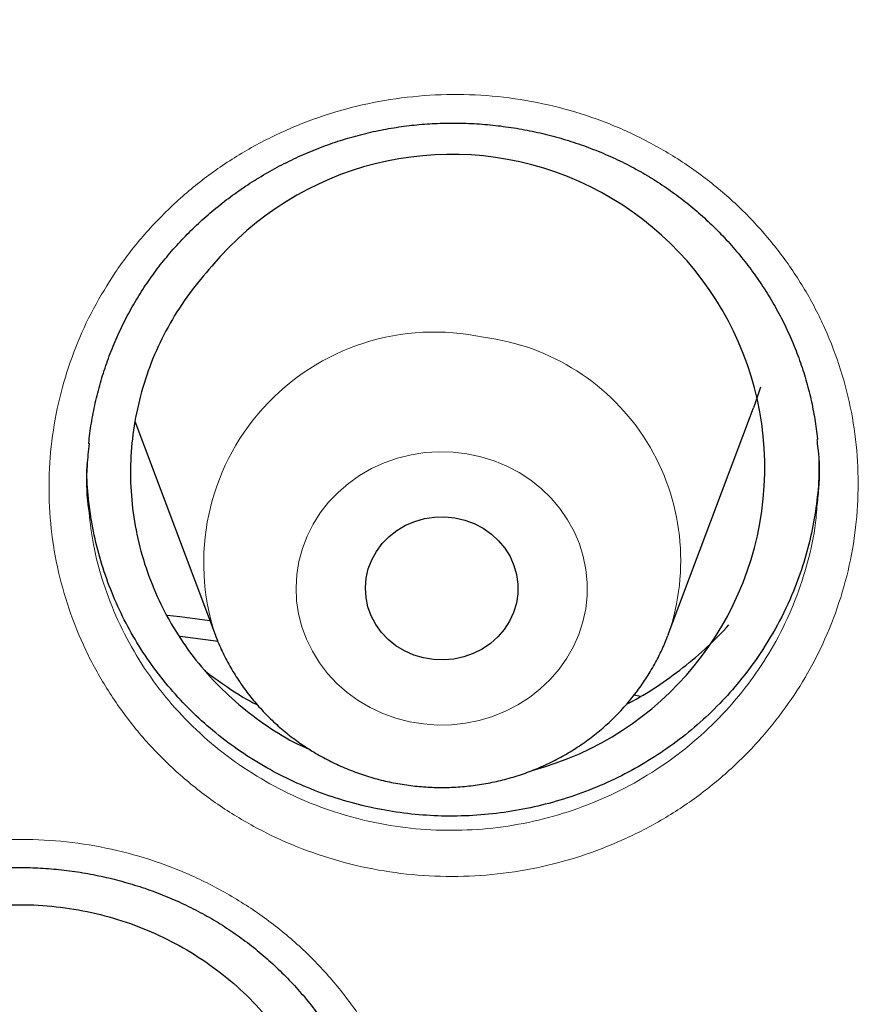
# Model space of a CAD drawing. Header units: millimetres. Extents: x 8 to 969, y 12 to 960.
# Tile 138 of 256: x 367.88 to 372.36, y 826.73 to 831.89. Entities that reach past the tile are written whole.
import ezdxf

# ---------------------------------------------------------------- set-up
doc = ezdxf.new("R2010")
doc.units = ezdxf.units.MM

msp = doc.modelspace()

# ---------------------------------------------------------------- linework, layer by layer
at = {"color": 7, "linetype": 'Continuous', "lineweight": 30}
for p, q in [((371.2786, 828.6689), (371.7256, 829.8572)), ((368.4821, 829.7862), (368.9024, 828.6689)), ((368.2312, 829.5581), (368.2313, 829.5627)), ((371.2786, 828.6689), (371.2765, 828.6633)), ((368.9187, 828.6327), (368.7187, 828.6582)), ((371.0995, 828.3526), (371.1324, 828.3453))]:
    msp.add_line(p, q, dxfattribs=at)
at = {"color": 7, "linetype": 'Continuous', "lineweight": 30, "flags": 128}
for points in [[(371.7619, 829.9654), (371.7362, 829.886), (371.7256, 829.8572)], [(370.16, 829.28), (370.2119, 829.268), (370.2616, 829.2497), (370.3082, 829.2252), (370.351, 829.1952), (370.3892, 829.1601), (370.422, 829.1205), (370.4488, 829.0772), (370.4693, 829.0309), (370.4831, 828.9824), (370.4898, 828.9327), (370.4894, 828.8826), (370.4819, 828.8329), (370.4674, 828.7847), (370.4462, 828.7387), (370.4186, 828.6957), (370.3852, 828.6566), (370.3465, 828.6221), (370.3032, 828.5926), (370.2562, 828.5688), (370.2062, 828.5512), (370.1541, 828.5399), (370.1009, 828.5353), (370.0475, 828.5373), (369.9949, 828.546), (369.944, 828.5612), (369.8957, 828.5827), (369.8508, 828.61), (369.8103, 828.6426), (369.7748, 828.68), (369.7448, 828.7216), (369.7211, 828.7665), (369.7039, 828.814), (369.6937, 828.8632), (369.6905, 828.9132), (369.6945, 828.9632), (369.7055, 829.0123), (369.7234, 829.0595), (369.7479, 829.1041), (369.7784, 829.1452), (369.8146, 829.1821), (369.8556, 829.2142), (369.9009, 829.2409), (369.9495, 829.2616), (370.0007, 829.2761), (370.0534, 829.2841), (370.1068, 829.2854), (370.16, 829.28)], [(368.6502, 828.7704), (368.717, 828.7622), (368.8748, 828.7422)]]:
    msp.add_lwpolyline(points, dxfattribs=at)
at = {"color": 252, "linetype": 'Continuous', "lineweight": 0, "flags": 128}
msp.add_lwpolyline([(370.2231, 829.616), (370.2951, 829.6007), (370.3651, 829.5789), (370.4326, 829.551), (370.4969, 829.517), (370.5574, 829.4773), (370.6136, 829.4324), (370.6648, 829.3826), (370.7107, 829.3284), (370.7508, 829.2703), (370.7848, 829.2088), (370.8122, 829.1446), (370.8329, 829.0781), (370.8467, 829.0101), (370.8534, 828.9412), (370.853, 828.872), (370.8455, 828.8031), (370.831, 828.7352), (370.8095, 828.669), (370.7813, 828.605), (370.7467, 828.5439), (370.7059, 828.4862), (370.6594, 828.4324), (370.6075, 828.3832), (370.5509, 828.3388), (370.4899, 828.2998), (370.4253, 828.2665), (370.3575, 828.2392), (370.2872, 828.2181), (370.215, 828.2036), (370.1417, 828.1956), (370.068, 828.1943), (369.9944, 828.1997), (369.9217, 828.2117), (369.8506, 828.2302), (369.7818, 828.2551), (369.7158, 828.2861), (369.6533, 828.323), (369.5949, 828.3653), (369.5412, 828.4127), (369.4926, 828.4648), (369.4495, 828.521), (369.4124, 828.5809), (369.3817, 828.6438), (369.3576, 828.7092), (369.3403, 828.7765), (369.33, 828.8451), (369.3269, 828.9143), (369.3308, 828.9834), (369.3419, 829.0518), (369.3599, 829.119), (369.3848, 829.1842), (369.4162, 829.2468), (369.454, 829.3063), (369.4977, 829.362), (369.5469, 829.4136), (369.6012, 829.4605), (369.6601, 829.5022), (369.723, 829.5384), (369.7893, 829.5688), (369.8584, 829.593), (369.9297, 829.6108), (370.0025, 829.6221), (370.0762, 829.6267), (370.1499, 829.6247), (370.2231, 829.616)], dxfattribs=at)
at = {"color": 7, "linetype": 'Continuous', "lineweight": 30}
msp.add_arc((370.1426, 829.5431), 1.6422, 284.9192, 139.9706, dxfattribs=at)
at = {"color": 252, "linetype": 'Continuous', "lineweight": 0}
for centre, radius, start, end in [((370.052, 829.0448), 1.2094, 77.7159, 198.1519), ((370.1646, 829.0561), 1.1793, 340.8363, 82.9543)]:
    msp.add_arc(centre, radius, start, end, dxfattribs=at)
at = {"color": 7, "linetype": 'Continuous', "lineweight": 30}
for points, knots in [([(397.9514, 822.2318), (397.9432, 822.2611), (397.925, 822.326), (397.8949, 822.4314), (397.8593, 822.5548), (397.8178, 822.6959), (397.7703, 822.8548), (397.7166, 823.0313), (397.6204, 823.3399), (397.4774, 823.7789), (397.2743, 824.3633), (397.0464, 824.977), (396.7909, 825.6201), (396.5129, 826.2749), (396.2123, 826.9383), (395.8905, 827.6052), (395.5489, 828.2708), (395.1852, 828.9392), (394.7984, 829.6097), (394.3881, 830.2815), (394.0594, 830.7902), (393.8249, 831.1406), (393.6927, 831.3348), (393.5627, 831.5228), (393.4389, 831.6993), (393.3249, 831.8594), (393.2216, 832.0028), (393.1294, 832.1294), (393.0504, 832.2367), (392.9843, 832.3258), (392.9305, 832.3979), (392.8863, 832.4568), (392.8518, 832.5026), (392.827, 832.5354), (392.8084, 832.5599), (392.789, 832.5854), (392.7635, 832.6191), (392.7309, 832.6617), (392.6942, 832.7096), (392.6545, 832.7613), (392.5989, 832.8332), (392.5251, 832.928), (392.4307, 833.0483), (392.3258, 833.1804), (392.2105, 833.3241), (392.0849, 833.4788), (391.8766, 833.7318), (391.5884, 834.0733), (391.2216, 834.4927), (390.8564, 834.8961), (390.4933, 835.2839), (390.133, 835.6563), (389.7761, 836.0137), (389.423, 836.3565), (389.1277, 836.6346), (388.8885, 836.8549), (388.7004, 837.0254), (388.5026, 837.2019), (388.2927, 837.3861), (388.0702, 837.5779), (387.8149, 837.7938), (387.5239, 838.0347), (387.1941, 838.3008), (386.8433, 838.5762), (386.4712, 838.8602), (386.0772, 839.1521), (385.6607, 839.4509), (385.2342, 839.7471), (384.7986, 840.0396), (384.355, 840.3277), (383.8909, 840.6187), (383.4058, 840.9118), (382.8995, 841.2063), (382.398, 841.4863), (381.9036, 841.7517), (381.4184, 842.0024), (380.9226, 842.2485), (380.4264, 842.4849), (379.9425, 842.706), (379.4752, 842.911), (379.0249, 843.1009), (378.5889, 843.2775), (378.1428, 843.4512), (377.6888, 843.6208), (377.2294, 843.7848), (376.7925, 843.9339), (376.3788, 844.0693), (375.9886, 844.1918), (375.6445, 844.2955), (375.344, 844.3829), (375.0845, 844.4562), (374.8421, 844.5227), (374.6201, 844.582), (374.4217, 844.6337), (374.2706, 844.6722), (374.1611, 844.6996), (374.0869, 844.718), (374.0217, 844.7341), (373.9717, 844.7463), (373.9317, 844.756), (373.8922, 844.7655), (373.8398, 844.7781), (373.768, 844.7953), (373.6753, 844.8172), (373.56, 844.844), (373.425, 844.875), (373.27, 844.9098), (373.0951, 844.9482), (372.9045, 844.989), (372.699, 845.0318), (372.483, 845.0754), (372.2573, 845.1195), (372.026, 845.163), (371.6865, 845.2246), (371.2321, 845.3018), (370.6561, 845.3902), (370.0566, 845.4719), (369.4338, 845.5459), (368.7917, 845.6105), (368.1306, 845.6648), (367.4511, 845.7076), (366.7495, 845.7382), (366.0494, 845.7545), (365.3524, 845.7568), (364.6601, 845.7457), (363.9506, 845.7202), (363.3432, 845.6861), (362.8438, 845.6501), (362.462, 845.6184), (362.0895, 845.5834), (361.7306, 845.546), (361.3854, 845.5065), (361.0188, 845.4611), (360.6344, 845.4092), (360.2361, 845.3507), (359.862, 845.2916), (359.5121, 845.2326), (359.1864, 845.1745), (358.8847, 845.1178), (358.6069, 845.0633), (358.3606, 845.0129), (358.1441, 844.9672), (357.9557, 844.9263), (357.7862, 844.8885), (357.6355, 844.8542), (357.5042, 844.8238), (357.3919, 844.7973), (357.2968, 844.7747), (357.2146, 844.7548), (357.1315, 844.7345), (357.0343, 844.7106), (356.9137, 844.6805), (356.7711, 844.6443), (356.6082, 844.6022), (356.4251, 844.5538), (356.2219, 844.4989), (355.9938, 844.4358), (355.7402, 844.3636), (355.4604, 844.2816), (355.1588, 844.1903), (354.8357, 844.0892), (354.4912, 843.9776), (354.1334, 843.8575), (353.7692, 843.7306), (353.4075, 843.6001), (353.0494, 843.4664), (352.6973, 843.3304), (352.2627, 843.1571), (351.7506, 842.9438), (351.1662, 842.6876), (350.6007, 842.4271), (350.0537, 842.1631), (349.5053, 841.8866), (348.9572, 841.5976), (348.4108, 841.2965), (347.8864, 840.9951), (347.3828, 840.6938), (346.8916, 840.3885), (346.4028, 840.0731), (345.9074, 839.741), (345.4008, 839.3881), (344.8839, 839.0134), (344.3573, 838.6159), (343.8252, 838.197), (343.2884, 837.7561), (342.8296, 837.3625), (342.4479, 837.0235), (342.1429, 836.7455), (341.8375, 836.46), (341.532, 836.1668), (341.2273, 835.8665), (340.929, 835.5645), (340.631, 835.2548), (340.3401, 834.9443), (340.0585, 834.6355), (339.7986, 834.3432), (339.5596, 834.0679), (339.3409, 833.8104), (339.1418, 833.571), (338.9731, 833.3643), (338.8316, 833.1882), (338.7145, 833.0406), (338.6083, 832.9052), (338.5141, 832.7838), (338.4335, 832.679), (338.367, 832.5918), (338.3113, 832.5183), (338.2573, 832.4467), (338.1962, 832.365), (338.122, 832.2653), (338.0345, 832.1466), (337.9342, 832.0091), (337.8215, 831.8526), (337.6974, 831.6781), (337.5627, 831.4856), (337.4177, 831.2752), (337.2623, 831.0454), (337.1063, 830.8101), (336.9507, 830.5707), (336.7977, 830.3307), (336.6421, 830.0815), (336.4865, 829.8271), (336.3327, 829.57), (336.1111, 829.1914), (335.8265, 828.6862), (335.4843, 828.0444), (335.1519, 827.3835), (334.8305, 826.7034), (334.5229, 826.0081), (334.2299, 825.2978), (334.0051, 824.7108), (333.8416, 824.2587), (333.7343, 823.9519), (333.6355, 823.6594), (333.5447, 823.3819), (333.462, 823.121), (333.3869, 822.8765), (333.3189, 822.6485), (333.2571, 822.4354), (333.2185, 822.2979), (333.1999, 822.2318)], [0, 0, 0, 0, 0.001046, 0.00232, 0.003825, 0.005563, 0.007535, 0.009742, 0.01218, 0.01919, 0.026384, 0.034442, 0.042718, 0.051214, 0.059927, 0.068769, 0.077676, 0.086649, 0.095931, 0.105282, 0.114704, 0.117493, 0.120288, 0.12306, 0.125626, 0.127954, 0.130046, 0.1319, 0.133518, 0.134776, 0.13584, 0.136712, 0.13739, 0.137875, 0.13817, 0.13848, 0.139013, 0.139668, 0.140382, 0.141153, 0.141981, 0.143604, 0.145411, 0.147402, 0.149577, 0.151936, 0.154456, 0.161175, 0.167733, 0.174133, 0.180373, 0.186454, 0.192376, 0.198138, 0.203741, 0.206613, 0.209544, 0.21264, 0.215902, 0.219329, 0.222922, 0.227606, 0.232544, 0.237736, 0.243183, 0.248883, 0.254838, 0.261048, 0.266962, 0.273091, 0.279433, 0.285988, 0.292757, 0.299739, 0.30588, 0.312176, 0.318627, 0.325001, 0.331154, 0.336981, 0.342593, 0.347992, 0.353177, 0.35907, 0.364659, 0.369946, 0.374929, 0.379608, 0.383985, 0.387261, 0.390344, 0.393234, 0.395878, 0.398221, 0.400263, 0.40122, 0.402093, 0.402882, 0.40352, 0.403857, 0.404294, 0.404909, 0.405704, 0.406824, 0.408175, 0.409757, 0.41157, 0.413614, 0.415889, 0.418246, 0.420799, 0.423434, 0.426118, 0.42885, 0.435241, 0.441884, 0.448777, 0.455922, 0.463319, 0.470827, 0.478579, 0.486572, 0.494808, 0.50249, 0.51037, 0.51845, 0.52673, 0.531146, 0.535554, 0.539816, 0.543926, 0.547885, 0.551692, 0.556553, 0.561142, 0.565459, 0.569505, 0.573278, 0.57678, 0.58001, 0.582967, 0.585387, 0.587588, 0.58957, 0.591334, 0.59288, 0.594186, 0.595289, 0.59623, 0.597081, 0.598222, 0.59966, 0.601341, 0.603264, 0.605428, 0.607833, 0.610479, 0.613543, 0.616877, 0.620481, 0.624356, 0.628501, 0.632917, 0.63732, 0.641756, 0.646139, 0.650469, 0.654745, 0.662248, 0.669581, 0.676743, 0.683735, 0.690557, 0.69797, 0.705171, 0.71216, 0.718936, 0.725527, 0.732237, 0.739152, 0.746271, 0.753731, 0.761403, 0.769287, 0.777384, 0.785694, 0.790451, 0.795275, 0.800165, 0.805123, 0.810148, 0.815203, 0.820056, 0.82528, 0.830192, 0.834794, 0.839086, 0.843066, 0.846736, 0.850095, 0.85251, 0.854735, 0.856769, 0.858606, 0.860182, 0.861457, 0.862496, 0.863452, 0.86464, 0.866117, 0.867863, 0.869879, 0.872163, 0.874718, 0.877489, 0.88052, 0.883811, 0.887362, 0.890579, 0.893983, 0.897511, 0.901058, 0.904623, 0.908205, 0.916719, 0.925332, 0.934203, 0.943176, 0.952252, 0.96143, 0.970711, 0.974786, 0.978673, 0.982356, 0.985835, 0.98911, 0.992127, 0.994948, 0.997572, 1, 1, 1, 1]), ([(332.9733, 808.2371), (332.9793, 808.2974), (332.9992, 808.5002), (333.0398, 808.8451), (333.0951, 809.2715), (333.1571, 809.6971), (333.2254, 810.1218), (333.3, 810.5456), (333.3809, 810.9684), (333.4681, 811.3901), (333.5616, 811.8106), (333.6614, 812.2299), (333.7674, 812.6478), (333.8796, 813.0642), (333.998, 813.4792), (334.1226, 813.8925), (334.2533, 814.3042), (334.3902, 814.7141), (334.5332, 815.1222), (334.6822, 815.5284), (334.8373, 815.9325), (334.9984, 816.3346), (335.1654, 816.7346), (335.3385, 817.1323), (335.5174, 817.5277), (335.7022, 817.9207), (335.8929, 818.3113), (336.0893, 818.6993), (336.2915, 819.0847), (336.4995, 819.4674), (336.7131, 819.8474), (336.9324, 820.2245), (337.1573, 820.5987), (337.3877, 820.9699), (337.6237, 821.338), (337.8651, 821.703), (338.112, 822.0648), (338.3642, 822.4234), (338.6217, 822.7786), (338.8845, 823.1304), (339.1525, 823.4787), (339.4257, 823.8234), (339.704, 824.1646), (339.9873, 824.502), (340.2757, 824.8357), (340.569, 825.1656), (340.8672, 825.4916), (341.1702, 825.8137), (341.478, 826.1317), (341.7905, 826.4457), (342.1077, 826.7556), (342.4294, 827.0613), (342.7557, 827.3627), (343.0865, 827.6598), (343.4216, 827.9525), (343.7611, 828.2409), (344.1048, 828.5247), (344.4527, 828.804), (344.8048, 829.0787), (345.1609, 829.3488), (345.521, 829.6142), (345.8851, 829.8748), (346.2529, 830.1306), (346.6246, 830.3816), (347, 830.6277), (347.379, 830.8688), (347.7615, 831.1049), (348.1476, 831.336), (348.537, 831.562), (348.9298, 831.7829), (349.3258, 831.9986), (349.725, 832.2091), (350.1273, 832.4143), (350.5327, 832.6143), (350.9409, 832.8089), (351.3521, 832.9981), (351.766, 833.182), (352.1826, 833.3603), (352.6018, 833.5332), (353.0236, 833.7006), (353.4478, 833.8624), (353.8744, 834.0187), (354.3033, 834.1693), (354.7343, 834.3144), (355.1676, 834.4537), (355.6028, 834.5874), (356.04, 834.7153), (356.479, 834.8374), (356.9199, 834.9539), (357.3624, 835.0645), (357.8065, 835.1693), (358.2522, 835.2682), (358.6992, 835.3613), (359.1477, 835.4486), (359.5974, 835.5299), (360.0482, 835.6054), (360.5001, 835.6749), (360.9531, 835.7385), (361.4069, 835.7962), (361.8615, 835.8478), (362.3169, 835.8936), (362.7729, 835.9333), (363.2294, 835.9671), (363.6865, 835.9949), (364.1438, 836.0166), (364.6015, 836.0324), (365.0593, 836.0422), (365.5173, 836.0459), (365.9753, 836.0437), (366.4331, 836.0355), (366.8909, 836.0212), (367.3483, 836.001), (367.8054, 835.9747), (368.2621, 835.9425), (368.7183, 835.9043), (369.1738, 835.8601), (369.6286, 835.8099), (370.0827, 835.7538), (370.5358, 835.6917), (370.988, 835.6237), (371.4392, 835.5497), (371.8891, 835.4699), (372.3379, 835.3841), (372.7853, 835.2925), (373.2313, 835.195), (373.6759, 835.0917), (374.1188, 834.9826), (374.5601, 834.8677), (374.9996, 834.747), (375.4372, 834.6205), (375.873, 834.4883), (376.3067, 834.3504), (376.7383, 834.2069), (377.1678, 834.0576), (377.5949, 833.9028), (378.0198, 833.7424), (378.4422, 833.5764), (378.862, 833.405), (379.2793, 833.228), (379.6939, 833.0455), (380.1058, 832.8577), (380.5148, 832.6645), (380.9208, 832.4659), (381.3239, 832.262), (381.7239, 832.0528), (382.1208, 831.8385), (382.5144, 831.6189), (382.9047, 831.3942), (383.2916, 831.1644), (383.675, 830.9296), (384.0549, 830.6897), (384.4312, 830.4449), (384.8038, 830.1952), (385.1727, 829.9406), (385.5377, 829.6812), (385.8988, 829.417), (386.2559, 829.1482), (386.609, 828.8746), (386.958, 828.5965), (387.3028, 828.3138), (387.6434, 828.0266), (387.9796, 827.735), (388.3115, 827.439), (388.6389, 827.1387), (388.9618, 826.8341), (389.2801, 826.5253), (389.5938, 826.2124), (389.9028, 825.8954), (390.2071, 825.5744), (390.5065, 825.2494), (390.801, 824.9205), (391.0907, 824.5877), (391.3753, 824.2513), (391.6549, 823.9111), (391.9294, 823.5672), (392.1987, 823.2199), (392.4629, 822.869), (392.7217, 822.5146), (392.9753, 822.157), (393.2235, 821.796), (393.4663, 821.4318), (393.7037, 821.0645), (393.9355, 820.694), (394.1618, 820.3206), (394.3825, 819.9443), (394.5976, 819.565), (394.807, 819.183), (395.0107, 818.7983), (395.2086, 818.411), (395.4008, 818.0211), (395.5871, 817.6287), (395.7675, 817.2339), (395.9421, 816.8368), (396.1107, 816.4374), (396.2733, 816.0359), (396.4299, 815.6322), (396.5805, 815.2266), (396.725, 814.819), (396.8635, 814.4095), (396.9958, 813.9983), (397.1219, 813.5854), (397.2419, 813.1708), (397.3557, 812.7548), (397.4633, 812.3372), (397.5647, 811.9183), (397.6598, 811.4981), (397.7486, 811.0768), (397.8311, 810.6542), (397.9074, 810.2307), (397.9773, 809.8062), (398.0408, 809.3808), (398.0981, 808.9546), (398.1485, 808.5277), (398.1817, 808.2209), (398.1962, 808.0563), (398.1982, 808.0344)], [0, 0, 0, 0, 0.0019988, 0.0067268, 0.0114548, 0.0161828, 0.0209108, 0.0256386, 0.0303666, 0.0350945, 0.0398224, 0.0445503, 0.0492781, 0.0540061, 0.0587338, 0.0634616, 0.0681894, 0.0729171, 0.0776449, 0.0823724, 0.0871001, 0.0918278, 0.0965553, 0.1012827, 0.1060103, 0.1107377, 0.1154652, 0.1201926, 0.1249199, 0.1296472, 0.1343744, 0.1391018, 0.143829, 0.1485561, 0.1532832, 0.1580102, 0.1627373, 0.1674643, 0.1721913, 0.1769182, 0.181645, 0.1863719, 0.1910986, 0.1958254, 0.2005521, 0.2052788, 0.2100054, 0.214732, 0.2194586, 0.2241851, 0.2289115, 0.233638, 0.2383644, 0.2430907, 0.2478171, 0.2525434, 0.2572696, 0.2619959, 0.266722, 0.2714482, 0.2761743, 0.2809004, 0.2856265, 0.2903525, 0.2950785, 0.2998045, 0.3045304, 0.3092563, 0.3139822, 0.3187081, 0.3234339, 0.3281597, 0.3328855, 0.3376113, 0.342337, 0.3470627, 0.3517884, 0.356514, 0.3612397, 0.3659653, 0.3706909, 0.3754165, 0.3801421, 0.3848676, 0.3895932, 0.3943187, 0.3990442, 0.4037697, 0.4084952, 0.4132206, 0.4179461, 0.4226715, 0.4273969, 0.4321224, 0.4368478, 0.4415732, 0.4462985, 0.4510239, 0.4557493, 0.4604747, 0.4652001, 0.4699254, 0.4746507, 0.4793761, 0.4841014, 0.4888268, 0.4935521, 0.4982775, 0.5030028, 0.5077281, 0.5124535, 0.5171788, 0.5219041, 0.5266295, 0.5313548, 0.5360802, 0.5408055, 0.5455309, 0.5502562, 0.5549816, 0.5597069, 0.5644323, 0.5691577, 0.5738831, 0.5786085, 0.5833339, 0.5880593, 0.5927847, 0.5975102, 0.6022356, 0.6069611, 0.6116866, 0.616412, 0.6211376, 0.625863, 0.6305886, 0.6353142, 0.6400397, 0.6447653, 0.6494909, 0.6542165, 0.6589421, 0.6636678, 0.6683936, 0.6731192, 0.677845, 0.6825707, 0.6872965, 0.6920223, 0.6967482, 0.701474, 0.7061999, 0.7109258, 0.7156518, 0.7203777, 0.7251038, 0.7298298, 0.7345558, 0.739282, 0.744008, 0.7487343, 0.7534605, 0.7581867, 0.7629129, 0.7676393, 0.7723656, 0.777092, 0.7818184, 0.7865448, 0.7912714, 0.7959979, 0.8007245, 0.8054511, 0.8101777, 0.8149044, 0.8196311, 0.8243578, 0.8290848, 0.8338116, 0.8385385, 0.8432654, 0.8479924, 0.8527194, 0.8574464, 0.8621735, 0.8669007, 0.8716279, 0.8763551, 0.8810823, 0.8858097, 0.890537, 0.8952644, 0.8999918, 0.9047193, 0.9094467, 0.9141742, 0.9189018, 0.9236294, 0.9283569, 0.9330846, 0.9378123, 0.94254, 0.9472679, 0.9519956, 0.9567234, 0.9614512, 0.9661791, 0.970907, 0.9756349, 0.9803629, 0.9850907, 0.9898187, 0.9945467, 0.9992747, 1, 1, 1, 1]), ([(368.5599, 830.531), (368.5702, 830.5454), (368.601, 830.5885), (368.6564, 830.658), (368.7277, 830.7381), (368.8041, 830.8145), (368.8854, 830.887), (368.9713, 830.9553), (369.0613, 831.0191), (369.1552, 831.0779), (369.2524, 831.1316), (369.3524, 831.1798), (369.4549, 831.2222), (369.5592, 831.2588), (369.665, 831.2893), (369.7717, 831.3136), (369.8789, 831.3317), (369.9869, 831.3436), (370.0959, 831.3496), (370.2059, 831.3495), (370.3167, 831.3434), (370.4276, 831.3312), (370.5381, 831.3129), (370.6474, 831.2885), (370.7551, 831.2583), (370.8604, 831.2223), (370.9627, 831.1808), (371.0616, 831.134), (371.1565, 831.0822), (371.2474, 831.0254), (371.3345, 830.9637), (371.4181, 830.8969), (371.4982, 830.825), (371.5744, 830.7483), (371.6463, 830.667), (371.7135, 830.5815), (371.7757, 830.4922), (371.8326, 830.3995), (371.8838, 830.304), (371.9291, 830.2059), (371.9683, 830.1059), (372.0011, 830.0044), (372.0278, 829.9017), (372.0472, 829.7983), (372.0579, 829.7275), (372.0604, 829.6913), (372.0605, 829.6899)], [0, 0, 0, 0, 0.011571, 0.03472, 0.057968, 0.08136, 0.104884, 0.128514, 0.152222, 0.175979, 0.199743, 0.223468, 0.24712, 0.270664, 0.294071, 0.317321, 0.340385, 0.363332, 0.38646, 0.409823, 0.433384, 0.457099, 0.48092, 0.50479, 0.528644, 0.552415, 0.576053, 0.599513, 0.622759, 0.645774, 0.668718, 0.691886, 0.715249, 0.738785, 0.762463, 0.786248, 0.810105, 0.833992, 0.857861, 0.881672, 0.905396, 0.929004, 0.952484, 0.975826, 0.999075, 1, 1, 1, 1]), ([(368.8852, 830.5994), (368.8448, 830.5524), (368.7639, 830.4584), (368.6642, 830.3021), (368.5818, 830.137), (368.5199, 829.9637), (368.4782, 829.7851), (368.4573, 829.6031), (368.4581, 829.4201), (368.48, 829.2384), (368.5227, 829.0602), (368.5863, 828.888), (368.6693, 828.7238), (368.7708, 828.5696), (368.89, 828.4278), (369.0246, 828.2994), (369.1738, 828.1875), (369.2999, 828.1092), (369.3786, 828.0748), (369.4001, 828.0654)], [0, 0, 0, 0, 0.06102, 0.122235, 0.183253, 0.244271, 0.305486, 0.366501, 0.427536, 0.488759, 0.549792, 0.610817, 0.672034, 0.733057, 0.794053, 0.855244, 0.916238, 0.977197, 1, 1, 1, 1]), ([(368.24, 829.6673), (368.2404, 829.6724), (368.2435, 829.7133), (368.2554, 829.7896), (368.2762, 829.8957), (368.3038, 830.0005), (368.3374, 830.1036), (368.3771, 830.2044), (368.4225, 830.3025), (368.4736, 830.3974), (368.5201, 830.4732), (368.5502, 830.5169), (368.5599, 830.531)], [0, 0, 0, 0, 0.016618, 0.133059, 0.249791, 0.366617, 0.483281, 0.599622, 0.715485, 0.830736, 0.945303, 1, 1, 1, 1]), ([(368.2415, 829.6689), (368.2375, 829.6314), (368.2261, 829.5247), (368.2271, 829.4029), (368.2393, 829.3205), (368.2413, 829.307)], [0, 0, 0, 0, 0.311848, 0.887022, 1, 1, 1, 1]), ([(372.0579, 829.3352), (372.0617, 829.3683), (372.0733, 829.4709), (372.0726, 829.5908), (372.0607, 829.6757), (372.0586, 829.6914)], [0, 0, 0, 0, 0.279762, 0.867009, 1, 1, 1, 1]), ([(371.7468, 828.5488), (371.7162, 828.5066), (371.6549, 828.4223), (371.5486, 828.3044), (371.4322, 828.1939), (371.3063, 828.0933), (371.1731, 828.0042), (371.0326, 827.9261), (370.8844, 827.859), (370.7311, 827.8042), (370.5753, 827.7627), (370.4166, 827.7338), (370.2545, 827.7179), (370.0917, 827.7152), (369.9311, 827.7258), (369.7722, 827.7491), (369.6144, 827.7857), (369.4604, 827.8351), (369.3126, 827.8963), (369.1706, 827.9692), (369.0341, 828.0542), (368.9058, 828.1502), (368.7875, 828.2553), (368.6787, 828.3695), (368.5793, 828.4934), (368.4912, 828.625), (368.4157, 828.7622), (368.3522, 828.905), (368.301, 829.054), (368.2628, 829.2067), (368.2396, 829.3605), (368.2292, 829.4758), (368.2308, 829.5398), (368.2311, 829.5525)], [0, 0, 0, 0, 0.032657, 0.065318, 0.098917, 0.132518, 0.165246, 0.197975, 0.231663, 0.265351, 0.297976, 0.3306, 0.364178, 0.397756, 0.430285, 0.462814, 0.496285, 0.529756, 0.562352, 0.594947, 0.62849, 0.662035, 0.694617, 0.727199, 0.760725, 0.794252, 0.82688, 0.859508, 0.893081, 0.926655, 0.959294, 0.991938, 1, 1, 1, 1]), ([(372.068, 829.5795), (372.0684, 829.555), (372.0695, 829.479), (372.057, 829.3519), (372.0312, 829.1981), (371.991, 829.0455), (371.9328, 828.884), (371.8544, 828.716), (371.7828, 828.6047), (371.7468, 828.5488)], [0, 0, 0, 0, 0.067568, 0.20886, 0.350153, 0.495537, 0.64091, 0.819459, 1, 1, 1, 1]), ([(371.0594, 828.3029), (371.064, 828.3052), (371.1186, 828.3319), (371.2185, 828.395), (371.3567, 828.4931), (371.4843, 828.6014), (371.5601, 828.6807), (371.5967, 828.7189)], [0, 0, 0, 0, 0.022677, 0.26594, 0.516268, 0.766618, 1, 1, 1, 1]), ([(368.9035, 828.6683), (368.9081, 828.6557), (368.9225, 828.6159), (368.9532, 828.5512), (368.9951, 828.4747), (369.0428, 828.4013), (369.0958, 828.3313), (369.1539, 828.2652), (369.2167, 828.2031), (369.284, 828.1455), (369.3554, 828.0926), (369.4306, 828.0447), (369.5092, 828.0021), (369.5908, 827.965), (369.675, 827.9335), (369.7614, 827.9079), (369.8495, 827.8883), (369.939, 827.8747), (370.0292, 827.8674), (370.1198, 827.8663), (370.2103, 827.8714), (370.3002, 827.8828), (370.3891, 827.9004), (370.4765, 827.924), (370.5619, 827.9536), (370.6449, 827.9891), (370.7251, 828.0302), (370.802, 828.0767), (370.8752, 828.1284), (370.9443, 828.1851), (371.009, 828.2463), (371.069, 828.3119), (371.1239, 828.3813), (371.1735, 828.4544), (371.2173, 828.5307), (371.2517, 828.6004), (371.2689, 828.6455), (371.2757, 828.6633)], [0, 0, 0, 0, 0.013339, 0.042254, 0.071197, 0.100178, 0.129196, 0.158261, 0.187372, 0.21653, 0.245737, 0.274992, 0.304294, 0.333637, 0.363022, 0.392444, 0.421899, 0.451384, 0.480891, 0.510418, 0.539959, 0.569509, 0.59906, 0.628608, 0.658147, 0.687671, 0.717175, 0.74665, 0.776095, 0.805503, 0.834868, 0.864189, 0.893461, 0.92268, 0.951847, 0.980965, 1, 1, 1, 1]), ([(368.8584, 828.4707), (368.898, 828.4419), (368.9822, 828.3805), (369.0728, 828.3247), (369.124, 828.2999), (369.1254, 828.2992)], [0, 0, 0, 0, 0.463856, 0.985247, 1, 1, 1, 1]), ([(366.3124, 826.6666), (366.323, 826.6807), (366.3547, 826.723), (366.4114, 826.791), (366.4842, 826.8692), (366.5622, 826.9436), (366.6448, 827.014), (366.732, 827.0802), (366.8233, 827.1417), (366.9182, 827.1983), (367.0164, 827.2496), (367.1174, 827.2955), (367.2206, 827.3356), (367.3256, 827.3697), (367.4319, 827.3979), (367.539, 827.4198), (367.6466, 827.4355), (367.7547, 827.4451), (367.8637, 827.4487), (367.9737, 827.4463), (368.0842, 827.4379), (368.1948, 827.4234), (368.3048, 827.4028), (368.4136, 827.3762), (368.5205, 827.3439), (368.625, 827.3058), (368.7264, 827.2623), (368.8242, 827.2136), (368.918, 827.16), (369.0076, 827.1016), (369.0934, 827.0383), (369.1755, 826.9701), (369.254, 826.8968), (369.3286, 826.8188), (369.3987, 826.7364), (369.4641, 826.6499), (369.5245, 826.5597), (369.5793, 826.4663), (369.6285, 826.3701), (369.6717, 826.2716), (369.7087, 826.1713), (369.7394, 826.0696), (369.7635, 825.9669), (369.7802, 825.8735), (369.7861, 825.8142), (369.7885, 825.7897)], [0, 0, 0, 0, 0.011656, 0.034978, 0.058401, 0.081969, 0.105668, 0.129473, 0.153362, 0.177297, 0.201241, 0.225147, 0.24898, 0.272703, 0.29629, 0.319718, 0.342959, 0.36608, 0.389384, 0.412925, 0.436667, 0.460565, 0.484569, 0.508625, 0.532664, 0.556621, 0.580444, 0.604089, 0.627517, 0.650713, 0.673838, 0.697191, 0.720741, 0.744464, 0.768329, 0.792304, 0.816348, 0.840424, 0.864481, 0.888477, 0.912385, 0.936181, 0.959845, 0.983367, 1, 1, 1, 1]), ([(366.6423, 826.7311), (366.6012, 826.6852), (366.5188, 826.5934), (366.4166, 826.44), (366.3314, 826.2776), (366.2665, 826.1066), (366.2216, 825.9299), (366.1974, 825.7496), (366.1949, 825.5677), (366.2134, 825.3868), (366.2527, 825.209), (366.313, 825.0368), (366.3928, 824.8721), (366.4911, 824.717), (366.6073, 824.5738), (366.7394, 824.4439), (366.8856, 824.329), (367.0447, 824.231), (367.214, 824.1507), (367.3917, 824.0889), (367.5755, 824.0472), (367.7631, 824.0253), (367.952, 824.0236), (368.14, 824.0427), (368.3246, 824.0817), (368.5036, 824.1402), (368.6745, 824.218), (368.8355, 824.3135), (368.9844, 824.4256), (369.1191, 824.5534), (369.2382, 824.6946), (369.3404, 824.8478), (369.4236, 825.0111), (369.4875, 825.1823), (369.5313, 825.3593), (369.5537, 825.5399), (369.5551, 825.7217), (369.5355, 825.9025), (369.4944, 826.0799), (369.4331, 826.2518), (369.3522, 826.416), (369.2523, 826.5702), (369.1352, 826.7127), (369.0024, 826.8418), (368.8549, 826.9554), (368.6953, 827.0524), (368.5255, 827.1318), (368.3472, 827.1919), (368.1631, 827.2326), (367.9754, 827.2535), (367.7864, 827.2534), (367.5986, 827.2332), (367.4142, 827.1931), (367.2358, 827.133), (367.0653, 827.0543), (366.9086, 826.9596), (366.766, 826.8524), (366.6835, 826.7715), (366.6423, 826.7311)], [0, 0, 0, 0, 0.017888, 0.035832, 0.053721, 0.071608, 0.089553, 0.107439, 0.125332, 0.143281, 0.161171, 0.179063, 0.197012, 0.214903, 0.232788, 0.250731, 0.268616, 0.286493, 0.304427, 0.322304, 0.340173, 0.358099, 0.375968, 0.393833, 0.411756, 0.429622, 0.44749, 0.465415, 0.483283, 0.501158, 0.51909, 0.536965, 0.554849, 0.572791, 0.590674, 0.608565, 0.626513, 0.644403, 0.662295, 0.680244, 0.698136, 0.716024, 0.733969, 0.751857, 0.769736, 0.787673, 0.805552, 0.823423, 0.841351, 0.859223, 0.877089, 0.895012, 0.912878, 0.930745, 0.948668, 0.966535, 0.983267, 1, 1, 1, 1])]:
    msp.add_open_spline(points, degree=3, knots=knots, dxfattribs=at)
at = {"color": 252, "linetype": 'Continuous', "lineweight": 0}
for points, knots in [([(397.9482, 822.2333), (397.929, 822.3072), (397.7959, 822.8204), (397.4904, 823.7587), (397.0291, 825.0441), (396.5004, 826.3157), (395.9111, 827.5725), (395.2591, 828.811), (394.5499, 830.0214), (393.7846, 831.2014), (392.9696, 832.3418), (392.1076, 833.4413), (391.2013, 834.4983), (390.2472, 835.5177), (389.241, 836.5034), (388.1837, 837.4527), (387.0762, 838.3629), (385.9272, 839.2265), (384.7389, 840.0419), (383.5207, 840.803), (382.2759, 841.5092), (381.0074, 842.1604), (379.7102, 842.7596), (378.3785, 843.3091), (377.0144, 843.8065), (375.62, 844.2498), (374.2062, 844.6352), (372.7757, 844.9619), (371.3399, 845.2275), (369.9018, 845.4333), (368.4642, 845.5787), (367.0213, 845.6698), (366.0575, 845.6811), (365.5757, 845.6867)], [0, 0, 0, 0, 0.005532, 0.038382, 0.071232, 0.104083, 0.13753, 0.170978, 0.204425, 0.237873, 0.27132, 0.304171, 0.337021, 0.369872, 0.402722, 0.436169, 0.469617, 0.503064, 0.536512, 0.56996, 0.60281, 0.63566, 0.668511, 0.701361, 0.734808, 0.768256, 0.801704, 0.835151, 0.868599, 0.901449, 0.934299, 0.96715, 1, 1, 1, 1]), ([(365.5757, 838.4969), (366.0878, 838.4908), (367.1122, 838.4786), (368.6457, 838.38), (370.1734, 838.2227), (371.6921, 838.0014), (373.19, 837.7196), (374.6645, 837.3788), (376.1132, 836.9811), (377.5423, 836.525), (378.9575, 836.0083), (380.3557, 835.4308), (381.7338, 834.7924), (383.0806, 834.0977), (384.3935, 833.3482), (385.6625, 832.55), (386.8858, 831.7058), (388.0619, 830.8182), (389.1961, 829.8837), (390.2929, 828.8983), (391.3492, 827.8627), (392.3619, 826.7781), (393.3228, 825.6528), (394.2301, 824.4889), (395.0769, 823.2959), (395.8627, 822.0767), (396.5873, 820.8344), (397.254, 819.5639), (397.8653, 818.2597), (398.4188, 816.9237), (398.9121, 815.5581), (399.3409, 814.1734), (399.7041, 812.7724), (400.0007, 811.3662), (400.2262, 809.9575), (400.3655, 808.8361), (400.4071, 808.1808), (400.4188, 807.9967)], [0, 0, 0, 0, 0.029296, 0.058593, 0.087889, 0.117185, 0.146482, 0.175255, 0.204028, 0.232802, 0.261575, 0.290871, 0.320168, 0.349464, 0.37876, 0.408057, 0.43683, 0.465603, 0.494377, 0.52315, 0.552446, 0.581743, 0.611039, 0.640335, 0.669632, 0.698405, 0.727178, 0.755952, 0.784725, 0.814021, 0.843318, 0.872614, 0.901911, 0.931207, 0.95998, 0.988754, 1, 1, 1, 1]), ([(365.5757, 837.0753), (365.0791, 837.0694), (364.0859, 837.0575), (362.5991, 836.9619), (361.118, 836.8094), (359.6455, 836.5948), (358.1932, 836.3216), (356.7636, 835.9912), (355.359, 835.6056), (353.9736, 835.1634), (352.6014, 834.6624), (351.2458, 834.1025), (349.9097, 833.4835), (348.6039, 832.8101), (347.331, 832.0834), (346.1007, 831.3095), (344.9146, 830.491), (343.7743, 829.6304), (342.6746, 828.7244), (341.6113, 827.769), (340.5872, 826.765), (339.6053, 825.7134), (338.6736, 824.6224), (337.794, 823.4939), (336.973, 822.3373), (336.2111, 821.1552), (335.5086, 819.9508), (334.8622, 818.7189), (334.2695, 817.4544), (333.7329, 816.1592), (333.2547, 814.8351), (332.8389, 813.4926), (332.4865, 812.1343), (332.1998, 810.7709), (331.9781, 809.4053), (331.8204, 808.0403), (331.7256, 806.6701), (331.6938, 805.2891), (331.7264, 803.8998), (331.8246, 802.5048), (331.9881, 801.1152), (332.2166, 799.7338), (332.5078, 798.3712), (332.86, 797.03), (333.271, 795.7122), (333.7424, 794.4124), (334.2763, 793.125), (334.8731, 791.8531), (335.5328, 790.5996), (336.2507, 789.3746), (337.0253, 788.1803), (337.8501, 787.026), (338.7225, 785.9133), (339.6398, 784.8434), (340.6055, 783.8117), (341.6238, 782.8141), (342.694, 781.8533), (343.8148, 780.9321), (344.9777, 780.058), (346.1805, 779.2327), (347.4134, 778.4625), (348.6733, 777.7477), (349.9571, 777.0886), (351.27, 776.4821), (352.6178, 775.9261), (353.9984, 775.4226), (355.4097, 774.9739), (356.8406, 774.5839), (358.2884, 774.2533), (359.7416, 773.9843), (361.1972, 773.7762), (362.6521, 773.6283), (364.1125, 773.5393), (365.5845, 773.5095), (367.0654, 773.5401), (368.5522, 773.6322), (370.0333, 773.7856), (371.5058, 774), (372.9581, 774.2733), (374.3877, 774.6036), (375.7923, 774.9893), (377.1778, 775.4315), (378.5499, 775.9324), (379.9056, 776.4923), (381.2416, 777.1113), (382.5474, 777.7848), (383.8203, 778.5115), (385.0506, 779.2854), (386.2367, 780.1039), (387.377, 780.9645), (388.4767, 781.8704), (389.54, 782.8259), (390.5641, 783.8299), (391.546, 784.8814), (392.4777, 785.9725), (393.3573, 787.1009), (394.1783, 788.2576), (394.9402, 789.4396), (395.6427, 790.6441), (396.2891, 791.8759), (396.8818, 793.1404), (397.4184, 794.4357), (397.8966, 795.7597), (398.3124, 797.1022), (398.6648, 798.4606), (398.9515, 799.824), (399.1732, 801.1896), (399.3309, 802.5546), (399.4257, 803.9247), (399.4575, 805.3057), (399.4249, 806.6951), (399.3267, 808.09), (399.1632, 809.4796), (398.9347, 810.8611), (398.6435, 812.2236), (398.2913, 813.5649), (397.8803, 814.8826), (397.4089, 816.1825), (396.875, 817.4698), (396.2782, 818.7417), (395.6185, 819.9952), (394.9006, 821.2203), (394.126, 822.4146), (393.3012, 823.5688), (392.4288, 824.6816), (391.5115, 825.7514), (390.5458, 826.7831), (389.5275, 827.7807), (388.4573, 828.7416), (387.3365, 829.6628), (386.1736, 830.5369), (384.9708, 831.3621), (383.7379, 832.1324), (382.4781, 832.8472), (381.1942, 833.5063), (379.8813, 834.1127), (378.5335, 834.6688), (377.1529, 835.1722), (375.7416, 835.6209), (374.3107, 836.011), (372.8629, 836.3416), (371.4097, 836.6105), (369.9541, 836.8188), (368.4992, 836.9659), (367.0388, 837.0582), (366.0634, 837.0696), (365.5757, 837.0753)], [0, 0, 0, 0, 0.007, 0.014, 0.021, 0.028, 0.035, 0.041875, 0.04875, 0.055625, 0.0625, 0.0695, 0.0765, 0.0835, 0.0905, 0.0975, 0.104375, 0.11125, 0.118125, 0.125, 0.132, 0.139, 0.146, 0.153, 0.16, 0.166875, 0.17375, 0.180625, 0.1875, 0.1945, 0.2015, 0.2085, 0.2155, 0.2225, 0.229375, 0.23625, 0.243125, 0.25, 0.257, 0.264, 0.271, 0.278, 0.285, 0.291875, 0.29875, 0.305625, 0.3125, 0.3195, 0.3265, 0.3335, 0.3405, 0.3475, 0.354375, 0.36125, 0.368125, 0.375, 0.382, 0.389, 0.396, 0.403, 0.41, 0.416875, 0.42375, 0.430625, 0.4375, 0.4445, 0.4515, 0.4585, 0.4655, 0.4725, 0.479375, 0.48625, 0.493125, 0.5, 0.507, 0.514, 0.521, 0.528, 0.535, 0.541875, 0.54875, 0.555625, 0.5625, 0.5695, 0.5765, 0.5835, 0.5905, 0.5975, 0.604375, 0.61125, 0.618125, 0.625, 0.632, 0.639, 0.646, 0.653, 0.66, 0.666875, 0.67375, 0.680625, 0.6875, 0.6945, 0.7015, 0.7085, 0.7155, 0.7225, 0.729375, 0.73625, 0.743125, 0.75, 0.757, 0.764, 0.771, 0.778, 0.785, 0.791875, 0.79875, 0.805625, 0.8125, 0.8195, 0.8265, 0.8335, 0.8405, 0.8475, 0.854375, 0.86125, 0.868125, 0.875, 0.882, 0.889, 0.896, 0.903, 0.91, 0.916875, 0.92375, 0.930625, 0.9375, 0.9445, 0.9515, 0.9585, 0.9655, 0.9725, 0.979375, 0.98625, 0.993125, 1, 1, 1, 1]), ([(368.3789, 830.5662), (368.3853, 830.5754), (368.4356, 830.6489), (368.5402, 830.7806), (368.7062, 830.9481), (368.8905, 831.0969), (369.091, 831.2242), (369.3048, 831.3291), (369.529, 831.4105), (369.7611, 831.4664), (369.9978, 831.497), (370.2366, 831.5023), (370.4744, 831.481), (370.7083, 831.4343), (370.9349, 831.3629), (371.1512, 831.267), (371.3549, 831.1487), (371.5439, 831.0092), (371.7151, 830.8494), (371.8669, 830.6719), (371.9973, 830.4793), (372.1039, 830.2736), (372.1861, 830.0577), (372.2431, 829.8341), (372.2731, 829.6052), (372.2766, 829.3742), (372.2536, 829.144), (372.2033, 828.9178), (372.1273, 828.6982), (372.0289, 828.4931), (371.911, 828.3045), (371.7734, 828.1286), (371.6124, 827.9638), (371.4289, 827.8134), (371.2296, 827.6839), (371.0164, 827.5776), (370.7929, 827.4947), (370.5613, 827.4362), (370.3242, 827.4039), (370.0849, 827.3972), (369.8467, 827.4161), (369.6127, 827.4614), (369.3857, 827.5314), (369.1682, 827.6252), (368.9633, 827.7426), (368.7733, 827.8813), (368.6005, 828.0395), (368.4477, 828.2159), (368.3162, 828.4076), (368.2075, 828.6124), (368.1239, 828.828), (368.0655, 829.0514), (368.0333, 829.2798), (368.0284, 829.5104), (368.0498, 829.7401), (368.0967, 829.9629), (368.1685, 830.1757), (368.2601, 830.378), (368.3394, 830.5035), (368.3789, 830.5662)], [0, 0, 0, 0, 0.002576, 0.020514, 0.038508, 0.056447, 0.074351, 0.092313, 0.110218, 0.128072, 0.145983, 0.163838, 0.181709, 0.199637, 0.217509, 0.23532, 0.253187, 0.270997, 0.288869, 0.306799, 0.32467, 0.34252, 0.360428, 0.378277, 0.396187, 0.414155, 0.432065, 0.449987, 0.467967, 0.485889, 0.502518, 0.519147, 0.537111, 0.555132, 0.573094, 0.590978, 0.608918, 0.626799, 0.644699, 0.662656, 0.680556, 0.698398, 0.716296, 0.734138, 0.751991, 0.769901, 0.787754, 0.805608, 0.823517, 0.84137, 0.859248, 0.877183, 0.895062, 0.912935, 0.930865, 0.948737, 0.965809, 0.982928, 1, 1, 1, 1]), ([(368.2413, 829.307), (368.2478, 829.2515), (368.2625, 829.1266), (368.3139, 828.9373), (368.389, 828.7416), (368.4875, 828.5558), (368.6064, 828.3819), (368.7447, 828.2218), (368.9011, 828.0782), (369.0731, 827.9524), (369.2585, 827.8458), (369.4554, 827.7607), (369.6609, 827.6973), (369.8728, 827.6563), (370.0885, 827.6391), (370.3051, 827.6454), (370.5197, 827.6749), (370.7294, 827.7281), (370.9318, 827.8035), (371.1247, 827.9001), (371.3051, 828.0178), (371.471, 828.1544), (371.6167, 828.3041), (371.7412, 828.4639), (371.8478, 828.635), (371.9371, 828.8212), (372.0048, 829.0206), (372.0461, 829.193), (372.0549, 829.2989), (372.0579, 829.3352)], [0, 0, 0, 0, 0.0306383, 0.0688899, 0.1070202, 0.1450977, 0.1832988, 0.2213792, 0.2594576, 0.2976594, 0.3357388, 0.3737952, 0.4119737, 0.4500311, 0.4882085, 0.5265088, 0.5646868, 0.6028361, 0.6411077, 0.6792606, 0.7175734, 0.756012, 0.7943304, 0.8297881, 0.8652456, 0.9034746, 0.9418243, 0.9800512, 1, 1, 1, 1]), ([(366.1368, 826.7101), (366.1418, 826.717), (366.1921, 826.7867), (366.2974, 826.9133), (366.4665, 827.0765), (366.6535, 827.2205), (366.8562, 827.343), (367.0717, 827.4429), (367.2972, 827.5192), (367.5301, 827.57), (367.7671, 827.5956), (368.0057, 827.5959), (368.2428, 827.5699), (368.4755, 827.5186), (368.7005, 827.4429), (368.9147, 827.3429), (369.1158, 827.221), (369.3019, 827.0783), (369.4698, 826.9156), (369.618, 826.7359), (369.7444, 826.5415), (369.8467, 826.3344), (369.9245, 826.1179), (369.9769, 825.8942), (370.0023, 825.6658), (370.0011, 825.4359), (369.9734, 825.2074), (369.9186, 824.9834), (369.8382, 824.7666), (369.7358, 824.5647), (369.6143, 824.3797), (369.4734, 824.2076), (369.3093, 824.0471), (369.1231, 823.9013), (368.9214, 823.7766), (368.7065, 823.6754), (368.4817, 823.5975), (368.2491, 823.5442), (368.0117, 823.5169), (367.7726, 823.5151), (367.535, 823.5389), (367.3022, 823.5888), (367.0768, 823.6631), (366.8614, 823.7609), (366.6591, 823.882), (366.472, 824.024), (366.3024, 824.185), (366.1533, 824.3637), (366.0258, 824.5573), (365.9213, 824.7633), (365.8421, 824.9797), (365.7884, 825.2032), (365.7608, 825.4312), (365.7606, 825.6606), (365.7866, 825.8887), (365.8382, 826.1103), (365.915, 826.3221), (366.0122, 826.5236), (366.0953, 826.648), (366.1368, 826.7101)], [0, 0, 0, 0, 0.001945, 0.01987, 0.037854, 0.055779, 0.073676, 0.09163, 0.109528, 0.127379, 0.145287, 0.163139, 0.181015, 0.198948, 0.216825, 0.234645, 0.252522, 0.270342, 0.288226, 0.306165, 0.324049, 0.341906, 0.359819, 0.377676, 0.395586, 0.413552, 0.431463, 0.449378, 0.467352, 0.485267, 0.501877, 0.518487, 0.536447, 0.554463, 0.57242, 0.590297, 0.608231, 0.626108, 0.64401, 0.661968, 0.67987, 0.697716, 0.71562, 0.733467, 0.751331, 0.769253, 0.787117, 0.804979, 0.822898, 0.84076, 0.858642, 0.876582, 0.894464, 0.912335, 0.930262, 0.948131, 0.965404, 0.982728, 1, 1, 1, 1])]:
    msp.add_open_spline(points, degree=3, knots=knots, dxfattribs=at)

doc.saveas('drawing.dxf')
